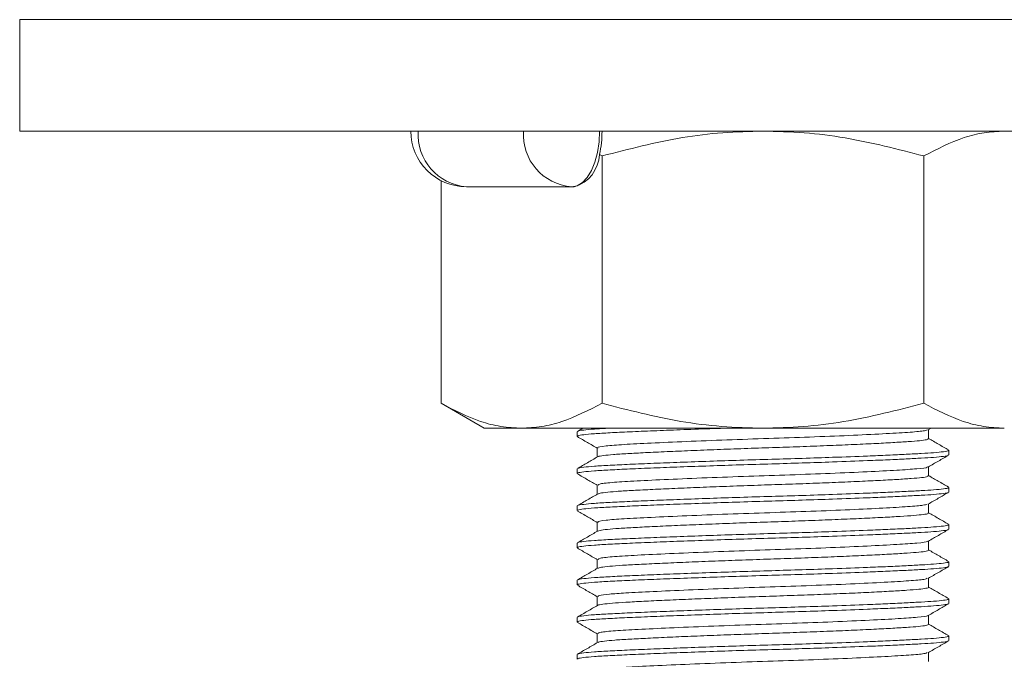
# Model space of a CAD drawing. Header units: millimetres. Extents: x 0 to 210, y 0 to 297.
# Tile 32 of 38: x 120 to 147, y 225 to 243. Entities that reach past the tile are written whole.
import ezdxf

# ---------------------------------------------------------------- set-up
doc = ezdxf.new("R2010")
doc.units = ezdxf.units.MM
doc.linetypes.add('HIDDEN', pattern=[1.905, 1.27, -0.635])
doc.layers.add('FORMAT', color=7, linetype='HIDDEN')

msp = doc.modelspace()

# ---------------------------------------------------------------- linework, layer by layer
at = {"color": 7, "linetype": 'Continuous', "lineweight": 15}
for p, q in [((120.494, 242.691), (120.494, 239.691)), ((120.494, 242.691), (160.494, 242.691)), ((120.494, 239.691), (160.494, 239.691)), ((136.164, 239.021), (136.094, 239.06)), ((136.164, 232.36), (136.164, 239.021)), ((144.824, 232.36), (144.824, 239.021)), ((131.834, 238.356), (131.834, 232.36)), ((135.348, 238.191), (132.518, 238.191)), ((135.414, 238.191), (135.348, 238.191)), ((131.834, 232.36), (132.994, 231.691)), ((140.493, 231.691), (133.998, 231.691))]:
    msp.add_line(p, q, dxfattribs=at)
at = {"color": 7, "linetype": 'Continuous', "lineweight": 15, "flags": 128}
for points in [[(136.098, 239.691), (136.083, 239.398), (136.041, 239.117), (135.971, 238.857), (135.878, 238.63), (135.764, 238.443), (135.635, 238.305), (135.494, 238.219), (135.348, 238.191)], [(133.998, 231.691), (133.607, 231.691), (133.309, 231.691), (133.108, 231.691), (133.007, 231.691), (132.994, 231.691)], [(146.989, 231.691), (146.51, 231.691), (145.949, 231.691), (145.315, 231.691), (144.615, 231.691), (143.86, 231.691), (143.059, 231.691), (142.223, 231.691), (141.364, 231.691), (140.493, 231.691)]]:
    msp.add_lwpolyline(points, dxfattribs=at)
at = {"color": 7, "linetype": 'Continuous', "lineweight": 15}
for centre, radius, start, end in [((132.518, 239.691), 1.5, 180, 270), ((132.626, 239.597), 1.41, 176.1887, 265.5981), ((135.456, 239.597), 1.41, 176.1887, 265.5981), ((133.348, 239.682), 2.816, 347.2501, 0.179), ((135.151, 239.097), 0.944, 286.1588, 357.7531)]:
    msp.add_arc(centre, radius, start, end, dxfattribs=at)
for points, knots in [([(140.494, 239.691), (140.133, 239.681), (139.408, 239.663), (137.951, 239.482), (136.881, 239.206), (136.164, 239.021)], [0, 0, 0, 0, 0.2465493, 0.49471, 1, 1, 1, 1]), ([(144.824, 239.021), (144.121, 239.203), (143.061, 239.477), (141.604, 239.662), (140.865, 239.681), (140.494, 239.691)], [0, 0, 0, 0, 0.495251, 0.746818, 1, 1, 1, 1]), ([(146.989, 239.691), (146.809, 239.681), (146.446, 239.663), (145.718, 239.482), (145.183, 239.206), (144.824, 239.021)], [0, 0, 0, 0, 0.246549, 0.49471, 1, 1, 1, 1]), ([(131.834, 232.36), (132.185, 232.178), (132.715, 231.904), (133.443, 231.719), (133.813, 231.7), (133.998, 231.691)], [0, 0, 0, 0, 0.495254, 0.74682, 1, 1, 1, 1]), ([(133.998, 231.691), (134.179, 231.7), (134.541, 231.718), (135.27, 231.899), (135.805, 232.175), (136.164, 232.36)], [0, 0, 0, 0, 0.246548, 0.494707, 1, 1, 1, 1]), ([(136.164, 232.36), (136.867, 232.178), (137.927, 231.904), (139.383, 231.719), (140.122, 231.7), (140.493, 231.691)], [0, 0, 0, 0, 0.4952538, 0.7468199, 1, 1, 1, 1]), ([(140.493, 231.691), (140.854, 231.7), (141.579, 231.718), (143.036, 231.899), (144.106, 232.175), (144.824, 232.36)], [0, 0, 0, 0, 0.246548, 0.494707, 1, 1, 1, 1]), ([(144.824, 232.36), (145.176, 232.178), (145.706, 231.904), (146.434, 231.719), (146.803, 231.7), (146.989, 231.691)], [0, 0, 0, 0, 0.495254, 0.74682, 1, 1, 1, 1])]:
    msp.add_open_spline(points, degree=3, knots=knots, dxfattribs=at)
at = {"layer": 'FORMAT', "linetype": 'Continuous', "lineweight": 15}
for p, q in [((135.494, 231.595), (135.494, 231.47)), ((135.651, 231.691), (135.5, 231.603)), ((144.944, 231.647), (145.019, 231.691)), ((144.953, 231.408), (144.953, 231.652)), ((136.035, 231.157), (136.035, 230.913)), ((145.494, 230.97), (145.494, 231.095)), ((135.494, 230.595), (135.494, 230.47)), ((144.953, 230.407), (144.953, 230.652)), ((136.035, 230.157), (136.035, 229.913)), ((145.494, 229.97), (145.494, 230.095)), ((135.494, 229.595), (135.494, 229.47)), ((144.953, 229.407), (144.953, 229.652)), ((136.035, 229.157), (136.035, 228.913)), ((145.494, 228.97), (145.494, 229.095)), ((144.953, 228.407), (144.953, 228.652)), ((135.494, 228.595), (135.494, 228.47)), ((136.035, 228.157), (136.035, 227.913)), ((145.494, 227.97), (145.494, 228.095)), ((135.494, 227.595), (135.494, 227.47)), ((144.953, 227.407), (144.953, 227.652)), ((136.035, 227.157), (136.035, 226.913)), ((145.494, 226.97), (145.494, 227.095)), ((135.494, 226.595), (135.494, 226.47)), ((144.953, 226.407), (144.953, 226.652)), ((136.035, 226.158), (136.035, 225.913)), ((145.494, 225.97), (145.494, 226.095)), ((135.494, 225.595), (135.494, 225.47)), ((144.953, 225.407), (144.953, 225.652))]:
    msp.add_line(p, q, dxfattribs=at)
at = {"layer": 'FORMAT', "linetype": 'Continuous', "lineweight": 0}
for points, knots in [([(135.511, 231.47), (135.509, 231.475), (135.503, 231.49), (135.651, 231.514), (135.939, 231.542), (136.359, 231.566), (136.899, 231.592), (137.536, 231.619), (138.264, 231.647), (138.933, 231.671), (139.368, 231.686), (139.522, 231.691)], [0, 0, 0, 0, 0.070299, 0.194834, 0.315878, 0.440435, 0.561456, 0.685988, 0.807009, 0.931539, 1, 1, 1, 1]), ([(135.514, 231.603), (135.514, 231.606), (135.513, 231.618), (135.655, 231.639), (135.928, 231.666), (136.219, 231.682), (136.363, 231.691)], [0, 0, 0, 0, 0.086045, 0.398307, 0.70182, 1, 1, 1, 1]), ([(144.918, 231.647), (144.893, 231.636), (144.838, 231.612), (144.417, 231.578), (143.742, 231.538), (142.833, 231.494), (141.775, 231.451), (140.646, 231.414), (139.505, 231.375), (138.413, 231.331), (137.466, 231.288), (136.719, 231.251), (136.236, 231.212), (136.013, 231.179), (136.055, 231.161), (136.064, 231.157)], [0, 0, 0, 0, 0.064702, 0.145631, 0.228259, 0.313134, 0.397434, 0.478577, 0.56089, 0.64568, 0.730142, 0.811561, 0.89354, 0.978223, 1, 1, 1, 1]), ([(144.952, 231.408), (144.941, 231.399), (144.918, 231.38), (144.727, 231.353), (144.422, 231.329), (144.006, 231.303), (143.486, 231.275), (142.887, 231.247), (142.213, 231.219), (141.497, 231.192), (140.746, 231.167), (139.994, 231.142), (139.25, 231.114), (138.548, 231.086), (137.895, 231.058), (137.321, 231.031), (136.834, 231.005), (136.451, 230.981), (136.19, 230.953), (136.059, 230.932), (136.057, 230.92), (136.056, 230.918)], [0, 0, 0, 0, 0.052934, 0.10852, 0.162536, 0.218118, 0.272126, 0.327701, 0.38172, 0.437306, 0.491323, 0.546906, 0.600915, 0.656489, 0.710507, 0.766092, 0.82011, 0.875695, 0.929704, 0.985278, 1, 1, 1, 1]), ([(135.515, 230.604), (135.515, 230.607), (135.514, 230.618), (135.654, 230.639), (135.938, 230.667), (136.359, 230.691), (136.899, 230.717), (137.536, 230.744), (138.264, 230.772), (139.048, 230.8), (139.88, 230.828), (140.723, 230.853), (141.566, 230.878), (142.445, 230.907), (143.221, 230.937), (143.871, 230.964), (144.359, 230.987), (144.772, 231.009), (145.12, 231.031), (145.369, 231.056), (145.495, 231.078), (145.481, 231.091), (145.477, 231.095)], [0, 0, 0, 0, 0.013191, 0.068662, 0.122578, 0.178059, 0.231965, 0.287435, 0.341341, 0.39681, 0.450726, 0.506207, 0.560114, 0.615585, 0.684456, 0.729889, 0.776243, 0.821676, 0.868031, 0.921937, 0.977405, 1, 1, 1, 1]), ([(135.511, 230.47), (135.509, 230.475), (135.503, 230.49), (135.651, 230.514), (135.939, 230.542), (136.359, 230.566), (136.899, 230.592), (137.536, 230.619), (138.264, 230.647), (139.048, 230.675), (139.88, 230.703), (140.723, 230.728), (141.566, 230.753), (142.445, 230.782), (143.221, 230.812), (143.871, 230.839), (144.359, 230.862), (144.772, 230.884), (145.12, 230.906), (145.369, 230.931), (145.495, 230.953), (145.481, 230.966), (145.477, 230.97)], [0, 0, 0, 0, 0.030756, 0.085239, 0.138196, 0.192689, 0.245636, 0.300118, 0.353065, 0.407546, 0.460503, 0.514996, 0.567944, 0.622427, 0.690073, 0.734697, 0.780226, 0.82485, 0.87038, 0.923326, 0.977807, 1, 1, 1, 1]), ([(144.916, 230.648), (144.918, 230.644), (144.932, 230.626), (144.664, 230.596), (144.127, 230.559), (143.327, 230.517), (142.335, 230.473), (141.235, 230.433), (140.094, 230.396), (138.967, 230.354), (137.932, 230.311), (137.077, 230.269), (136.455, 230.233), (136.084, 230.194), (136.07, 230.169), (136.063, 230.157)], [0, 0, 0, 0, 0.022331, 0.105012, 0.185826, 0.269819, 0.354719, 0.43769, 0.518373, 0.602157, 0.687091, 0.770335, 0.850949, 0.934503, 1, 1, 1, 1]), ([(144.94, 230.407), (144.938, 230.4), (144.934, 230.384), (144.778, 230.359), (144.503, 230.335), (144.107, 230.309), (143.613, 230.282), (143.026, 230.254), (142.372, 230.226), (141.659, 230.198), (140.919, 230.173), (140.161, 230.148), (139.418, 230.121), (138.7, 230.093), (138.039, 230.065), (137.442, 230.037), (136.937, 230.011), (136.527, 229.987), (136.24, 229.96), (136.081, 229.937), (136.067, 229.923), (136.062, 229.919)], [0, 0, 0, 0, 0.041358, 0.095533, 0.15128, 0.205442, 0.261175, 0.315338, 0.37107, 0.425246, 0.480993, 0.535156, 0.59089, 0.645052, 0.700784, 0.754959, 0.810706, 0.864871, 0.920608, 0.974771, 1, 1, 1, 1]), ([(135.515, 229.605), (135.515, 229.607), (135.516, 229.619), (135.655, 229.639), (135.938, 229.667), (136.359, 229.691), (136.899, 229.717), (137.536, 229.744), (138.264, 229.772), (139.048, 229.8), (139.88, 229.828), (140.723, 229.853), (141.566, 229.878), (142.445, 229.907), (143.221, 229.937), (143.871, 229.964), (144.359, 229.987), (144.772, 230.009), (145.12, 230.031), (145.369, 230.056), (145.495, 230.078), (145.481, 230.091), (145.477, 230.095)], [0, 0, 0, 0, 0.010843, 0.066445, 0.12049, 0.176103, 0.230137, 0.285739, 0.339773, 0.395374, 0.449419, 0.505031, 0.559067, 0.61467, 0.683705, 0.729246, 0.775711, 0.821252, 0.867717, 0.921751, 0.977351, 1, 1, 1, 1]), ([(135.511, 229.47), (135.509, 229.475), (135.503, 229.49), (135.651, 229.514), (135.939, 229.542), (136.359, 229.566), (136.899, 229.592), (137.536, 229.619), (138.264, 229.647), (139.048, 229.675), (139.88, 229.703), (140.723, 229.728), (141.566, 229.753), (142.445, 229.782), (143.221, 229.812), (143.871, 229.839), (144.359, 229.862), (144.772, 229.884), (145.12, 229.906), (145.369, 229.931), (145.495, 229.953), (145.481, 229.966), (145.477, 229.97)], [0, 0, 0, 0, 0.030756, 0.085239, 0.138196, 0.192689, 0.245636, 0.300118, 0.353065, 0.407546, 0.460503, 0.514996, 0.567944, 0.622427, 0.690073, 0.734697, 0.780226, 0.82485, 0.87038, 0.923326, 0.977807, 1, 1, 1, 1]), ([(144.911, 229.646), (144.887, 229.635), (144.833, 229.611), (144.419, 229.578), (143.754, 229.538), (142.857, 229.495), (141.808, 229.453), (140.678, 229.415), (139.527, 229.376), (138.425, 229.332), (137.468, 229.289), (136.72, 229.251), (136.238, 229.212), (136.016, 229.179), (136.056, 229.161), (136.065, 229.158)], [0, 0, 0, 0, 0.061522, 0.141967, 0.224073, 0.308432, 0.392297, 0.474519, 0.557734, 0.643529, 0.729022, 0.811425, 0.892921, 0.977093, 1, 1, 1, 1]), ([(144.937, 229.407), (144.94, 229.403), (144.948, 229.388), (144.824, 229.365), (144.575, 229.34), (144.207, 229.315), (143.731, 229.288), (143.168, 229.26), (142.523, 229.232), (141.826, 229.204), (141.085, 229.178), (140.334, 229.154), (139.581, 229.127), (138.86, 229.099), (138.18, 229.071), (137.571, 229.043), (137.04, 229.016), (136.611, 228.992), (136.293, 228.966), (136.097, 228.94), (136.066, 228.924), (136.053, 228.917)], [0, 0, 0, 0, 0.027781, 0.083266, 0.137189, 0.192675, 0.246588, 0.302063, 0.355984, 0.411467, 0.46539, 0.520878, 0.574791, 0.630267, 0.684185, 0.739667, 0.793591, 0.84908, 0.902993, 0.958469, 1, 1, 1, 1]), ([(135.511, 228.47), (135.509, 228.475), (135.503, 228.49), (135.651, 228.514), (135.939, 228.542), (136.359, 228.566), (136.899, 228.592), (137.536, 228.619), (138.264, 228.647), (139.048, 228.675), (139.88, 228.703), (140.723, 228.728), (141.566, 228.753), (142.445, 228.782), (143.221, 228.812), (143.871, 228.839), (144.359, 228.862), (144.772, 228.884), (145.12, 228.906), (145.369, 228.931), (145.495, 228.953), (145.481, 228.966), (145.477, 228.97)], [0, 0, 0, 0, 0.030756, 0.085239, 0.138196, 0.192689, 0.245636, 0.300118, 0.353065, 0.407546, 0.460503, 0.514996, 0.567944, 0.622427, 0.690073, 0.734697, 0.780226, 0.82485, 0.87038, 0.923326, 0.977807, 1, 1, 1, 1]), ([(135.514, 228.603), (135.514, 228.606), (135.513, 228.618), (135.654, 228.639), (135.938, 228.667), (136.359, 228.691), (136.899, 228.717), (137.536, 228.744), (138.264, 228.772), (139.048, 228.8), (139.88, 228.828), (140.723, 228.853), (141.566, 228.878), (142.445, 228.907), (143.221, 228.937), (143.871, 228.964), (144.359, 228.987), (144.772, 229.009), (145.12, 229.031), (145.369, 229.056), (145.495, 229.078), (145.481, 229.091), (145.477, 229.095)], [0, 0, 0, 0, 0.015561, 0.070899, 0.124686, 0.180033, 0.23381, 0.289146, 0.342923, 0.398258, 0.452045, 0.507392, 0.56117, 0.616508, 0.685214, 0.730538, 0.776781, 0.822104, 0.868348, 0.922124, 0.977459, 1, 1, 1, 1]), ([(144.939, 228.407), (144.943, 228.405), (144.96, 228.393), (144.861, 228.371), (144.645, 228.345), (144.298, 228.321), (143.849, 228.294), (143.3, 228.266), (142.676, 228.238), (141.985, 228.21), (141.257, 228.184), (140.501, 228.159), (139.752, 228.133), (139.017, 228.105), (138.331, 228.077), (137.7, 228.049), (137.154, 228.022), (136.697, 227.998), (136.355, 227.972), (136.123, 227.945), (136.073, 227.927), (136.048, 227.918)], [0, 0, 0, 0, 0.016577, 0.070627, 0.126246, 0.180288, 0.235897, 0.289935, 0.34554, 0.399591, 0.455209, 0.509252, 0.564864, 0.618902, 0.674507, 0.728557, 0.784174, 0.838219, 0.893832, 0.947871, 1, 1, 1, 1]), ([(144.917, 228.648), (144.92, 228.644), (144.935, 228.626), (144.669, 228.597), (144.131, 228.56), (143.328, 228.517), (142.341, 228.474), (141.252, 228.433), (140.123, 228.397), (139, 228.355), (137.959, 228.312), (137.091, 228.27), (136.46, 228.233), (136.084, 228.194), (136.069, 228.169), (136.062, 228.157)], [0, 0, 0, 0, 0.020167, 0.10357, 0.185032, 0.269705, 0.353775, 0.43597, 0.51583, 0.598716, 0.684344, 0.768332, 0.849603, 0.933811, 1, 1, 1, 1]), ([(135.511, 227.47), (135.509, 227.475), (135.503, 227.49), (135.651, 227.514), (135.939, 227.542), (136.359, 227.566), (136.899, 227.592), (137.536, 227.619), (138.264, 227.647), (139.048, 227.675), (139.88, 227.703), (140.723, 227.728), (141.566, 227.753), (142.445, 227.782), (143.221, 227.812), (143.871, 227.839), (144.359, 227.862), (144.772, 227.884), (145.12, 227.906), (145.369, 227.931), (145.495, 227.953), (145.481, 227.966), (145.477, 227.97)], [0, 0, 0, 0, 0.030756, 0.085239, 0.138196, 0.192689, 0.245636, 0.300118, 0.353065, 0.407546, 0.460503, 0.514996, 0.567944, 0.622427, 0.690073, 0.734697, 0.780226, 0.82485, 0.87038, 0.923326, 0.977807, 1, 1, 1, 1]), ([(135.515, 227.605), (135.515, 227.607), (135.515, 227.618), (135.654, 227.639), (135.938, 227.667), (136.359, 227.691), (136.899, 227.717), (137.536, 227.744), (138.264, 227.772), (139.048, 227.8), (139.88, 227.828), (140.723, 227.853), (141.566, 227.878), (142.445, 227.907), (143.221, 227.937), (143.871, 227.964), (144.359, 227.987), (144.772, 228.009), (145.12, 228.031), (145.369, 228.056), (145.495, 228.078), (145.481, 228.091), (145.477, 228.095)], [0, 0, 0, 0, 0.012581, 0.068086, 0.122036, 0.17755, 0.23149, 0.286994, 0.340933, 0.396436, 0.450386, 0.505901, 0.559842, 0.615347, 0.684261, 0.729722, 0.776105, 0.821566, 0.867949, 0.921888, 0.977391, 1, 1, 1, 1]), ([(144.915, 227.648), (144.896, 227.638), (144.852, 227.614), (144.452, 227.58), (143.787, 227.54), (142.88, 227.496), (141.819, 227.453), (140.689, 227.416), (139.552, 227.376), (138.467, 227.334), (137.518, 227.291), (136.806, 227.255), (136.333, 227.221), (136.069, 227.188), (136.059, 227.167), (136.054, 227.157)], [0, 0, 0, 0, 0.0594235, 0.1411142, 0.2241322, 0.3095803, 0.3945817, 0.4764296, 0.5577402, 0.6415847, 0.7252515, 0.8060629, 0.8744344, 0.9451439, 1, 1, 1, 1]), ([(144.949, 227.407), (144.95, 227.407), (144.971, 227.397), (144.893, 227.378), (144.705, 227.351), (144.386, 227.327), (143.957, 227.3), (143.433, 227.273), (142.821, 227.244), (142.148, 227.217), (141.421, 227.189), (140.675, 227.165), (139.917, 227.139), (139.182, 227.112), (138.478, 227.084), (137.838, 227.056), (137.267, 227.028), (136.793, 227.003), (136.418, 226.978), (136.174, 226.951), (136.053, 226.931), (136.054, 226.92), (136.054, 226.919)], [0, 0, 0, 0, 0.003479, 0.059202, 0.113361, 0.169092, 0.223239, 0.278957, 0.333108, 0.388829, 0.442989, 0.49872, 0.552867, 0.608585, 0.662734, 0.718452, 0.772612, 0.828344, 0.88249, 0.938208, 0.992354, 1, 1, 1, 1]), ([(135.515, 226.605), (135.515, 226.607), (135.515, 226.619), (135.655, 226.639), (135.938, 226.667), (136.359, 226.691), (136.899, 226.717), (137.536, 226.744), (138.264, 226.772), (139.048, 226.8), (139.88, 226.828), (140.723, 226.853), (141.566, 226.878), (142.445, 226.907), (143.221, 226.937), (143.871, 226.964), (144.359, 226.987), (144.772, 227.009), (145.12, 227.031), (145.369, 227.056), (145.495, 227.078), (145.481, 227.091), (145.477, 227.095)], [0, 0, 0, 0, 0.011114, 0.066702, 0.120732, 0.176329, 0.230349, 0.285935, 0.339954, 0.39554, 0.44957, 0.505167, 0.559188, 0.614776, 0.683792, 0.72932, 0.775772, 0.821301, 0.867753, 0.921772, 0.977358, 1, 1, 1, 1]), ([(135.511, 226.47), (135.509, 226.475), (135.503, 226.49), (135.651, 226.514), (135.939, 226.542), (136.359, 226.566), (136.899, 226.592), (137.536, 226.619), (138.264, 226.647), (139.048, 226.675), (139.88, 226.703), (140.723, 226.728), (141.566, 226.753), (142.445, 226.782), (143.221, 226.812), (143.871, 226.839), (144.359, 226.862), (144.772, 226.884), (145.12, 226.906), (145.369, 226.931), (145.495, 226.953), (145.481, 226.966), (145.477, 226.97)], [0, 0, 0, 0, 0.030756, 0.085239, 0.138196, 0.192689, 0.245636, 0.300118, 0.353065, 0.407546, 0.460503, 0.514996, 0.567944, 0.622427, 0.690073, 0.734697, 0.780226, 0.82485, 0.87038, 0.923326, 0.977807, 1, 1, 1, 1]), ([(144.92, 226.645), (144.922, 226.643), (144.935, 226.627), (144.682, 226.598), (144.168, 226.562), (143.385, 226.52), (142.403, 226.476), (141.298, 226.435), (140.147, 226.398), (139.01, 226.356), (137.968, 226.312), (137.109, 226.271), (136.481, 226.235), (136.095, 226.196), (136.068, 226.17), (136.055, 226.157)], [0, 0, 0, 0, 0.013992, 0.096421, 0.176732, 0.260153, 0.346185, 0.430427, 0.512121, 0.596881, 0.682928, 0.765868, 0.846059, 0.929042, 1, 1, 1, 1]), ([(144.945, 226.407), (144.939, 226.4), (144.927, 226.382), (144.757, 226.357), (144.468, 226.332), (144.065, 226.307), (143.557, 226.279), (142.968, 226.251), (142.302, 226.223), (141.591, 226.196), (140.842, 226.17), (140.09, 226.145), (139.343, 226.118), (138.635, 226.09), (137.974, 226.062), (137.39, 226.034), (136.89, 226.008), (136.494, 225.984), (136.216, 225.957), (136.068, 225.934), (136.06, 225.921), (136.057, 225.917)], [0, 0, 0, 0, 0.0454447, 0.1009224, 0.1548332, 0.2103078, 0.2642112, 0.3196772, 0.3735903, 0.4290668, 0.4829791, 0.5384553, 0.5923586, 0.6478247, 0.7017364, 0.7572115, 0.811125, 0.8666026, 0.920506, 0.9759722, 1, 1, 1, 1]), ([(135.514, 225.603), (135.514, 225.606), (135.513, 225.618), (135.654, 225.639), (135.938, 225.667), (136.359, 225.691), (136.899, 225.717), (137.536, 225.744), (138.264, 225.772), (139.048, 225.8), (139.88, 225.828), (140.723, 225.853), (141.566, 225.878), (142.445, 225.907), (143.221, 225.937), (143.871, 225.964), (144.359, 225.987), (144.772, 226.009), (145.12, 226.031), (145.369, 226.056), (145.495, 226.078), (145.481, 226.091), (145.477, 226.095)], [0, 0, 0, 0, 0.015789, 0.071114, 0.124888, 0.180223, 0.233987, 0.28931, 0.343075, 0.398397, 0.452172, 0.507506, 0.561272, 0.616597, 0.685287, 0.7306, 0.776832, 0.822146, 0.868378, 0.922142, 0.977465, 1, 1, 1, 1]), ([(135.511, 225.47), (135.509, 225.475), (135.503, 225.49), (135.651, 225.514), (135.939, 225.542), (136.359, 225.566), (136.899, 225.592), (137.536, 225.619), (138.264, 225.647), (139.048, 225.675), (139.88, 225.703), (140.723, 225.728), (141.566, 225.753), (142.445, 225.782), (143.221, 225.812), (143.871, 225.839), (144.359, 225.862), (144.772, 225.884), (145.12, 225.906), (145.369, 225.931), (145.495, 225.953), (145.481, 225.966), (145.477, 225.97)], [0, 0, 0, 0, 0.030756, 0.085239, 0.138196, 0.192689, 0.245636, 0.300118, 0.353065, 0.407546, 0.460503, 0.514996, 0.567944, 0.622427, 0.690073, 0.734697, 0.780226, 0.82485, 0.87038, 0.923326, 0.977807, 1, 1, 1, 1]), ([(144.913, 225.648), (144.896, 225.638), (144.854, 225.614), (144.456, 225.58), (143.803, 225.541), (142.918, 225.498), (141.881, 225.455), (140.761, 225.418), (139.616, 225.379), (138.507, 225.335), (137.536, 225.292), (136.766, 225.253), (136.262, 225.215), (136.023, 225.181), (136.059, 225.162), (136.069, 225.157)], [0, 0, 0, 0, 0.0594623, 0.141125, 0.2225885, 0.3064531, 0.3899977, 0.4705747, 0.5530512, 0.6383038, 0.7234877, 0.8057714, 0.8880259, 0.9716768, 1, 1, 1, 1])]:
    msp.add_open_spline(points, degree=3, knots=knots, dxfattribs=at)
at = {"layer": 'FORMAT', "linetype": 'Continuous', "lineweight": 15}
for points, knots in [([(135.5, 231.462), (135.59, 231.41), (135.769, 231.306), (135.947, 231.203), (136.035, 231.152)], [0, 0, 0, 0, 0.5064558, 1, 1, 1, 1]), ([(145.488, 231.103), (145.398, 231.155), (145.219, 231.258), (145.041, 231.362), (144.953, 231.413)], [0, 0, 0, 0, 0.506141, 1, 1, 1, 1]), ([(136.044, 230.918), (135.953, 230.865), (135.773, 230.761), (135.592, 230.656), (135.502, 230.604)], [0, 0, 0, 0, 0.49997, 1, 1, 1, 1]), ([(144.945, 230.648), (145.036, 230.7), (145.216, 230.805), (145.397, 230.909), (145.487, 230.961)], [0, 0, 0, 0, 0.499957, 1, 1, 1, 1]), ([(135.503, 230.46), (135.593, 230.408), (135.771, 230.305), (135.948, 230.202), (136.035, 230.152)], [0, 0, 0, 0, 0.509423, 1, 1, 1, 1]), ([(145.484, 230.106), (145.394, 230.158), (145.216, 230.26), (145.039, 230.363), (144.953, 230.413)], [0, 0, 0, 0, 0.510355, 1, 1, 1, 1]), ([(136.046, 229.919), (135.956, 229.867), (135.775, 229.762), (135.594, 229.658), (135.504, 229.605)], [0, 0, 0, 0, 0.499957, 1, 1, 1, 1]), ([(144.941, 229.645), (145.031, 229.698), (145.212, 229.802), (145.393, 229.907), (145.483, 229.959)], [0, 0, 0, 0, 0.499958, 1, 1, 1, 1]), ([(135.504, 229.459), (135.595, 229.407), (135.772, 229.305), (135.949, 229.202), (136.035, 229.152)], [0, 0, 0, 0, 0.51041, 1, 1, 1, 1]), ([(145.486, 229.104), (145.396, 229.157), (145.218, 229.259), (145.04, 229.362), (144.953, 229.413)], [0, 0, 0, 0, 0.508532, 1, 1, 1, 1]), ([(136.042, 228.917), (135.952, 228.864), (135.771, 228.76), (135.59, 228.655), (135.5, 228.603)], [0, 0, 0, 0, 0.499958, 1, 1, 1, 1]), ([(144.945, 228.648), (145.035, 228.7), (145.216, 228.804), (145.396, 228.909), (145.487, 228.961)], [0, 0, 0, 0, 0.499969, 1, 1, 1, 1]), ([(135.5, 228.462), (135.59, 228.41), (135.769, 228.306), (135.947, 228.203), (136.035, 228.152)], [0, 0, 0, 0, 0.506428, 1, 1, 1, 1]), ([(145.488, 228.103), (145.398, 228.155), (145.219, 228.258), (145.041, 228.362), (144.953, 228.413)], [0, 0, 0, 0, 0.506276, 1, 1, 1, 1]), ([(136.044, 227.918), (135.954, 227.866), (135.773, 227.761), (135.593, 227.657), (135.502, 227.605)], [0, 0, 0, 0, 0.499969, 1, 1, 1, 1]), ([(144.945, 227.648), (145.035, 227.7), (145.216, 227.804), (145.397, 227.909), (145.487, 227.961)], [0, 0, 0, 0, 0.499956, 1, 1, 1, 1]), ([(135.503, 227.46), (135.594, 227.408), (135.771, 227.305), (135.948, 227.202), (136.035, 227.152)], [0, 0, 0, 0, 0.50988, 1, 1, 1, 1]), ([(145.484, 227.106), (145.393, 227.158), (145.216, 227.26), (145.039, 227.363), (144.953, 227.413)], [0, 0, 0, 0, 0.510547, 1, 1, 1, 1]), ([(136.046, 226.919), (135.956, 226.867), (135.775, 226.762), (135.594, 226.658), (135.504, 226.605)], [0, 0, 0, 0, 0.4999564, 1, 1, 1, 1]), ([(144.941, 226.645), (145.031, 226.698), (145.212, 226.802), (145.393, 226.907), (145.483, 226.959)], [0, 0, 0, 0, 0.49996, 1, 1, 1, 1]), ([(135.504, 226.46), (135.594, 226.407), (135.771, 226.305), (135.948, 226.202), (136.035, 226.152)], [0, 0, 0, 0, 0.509985, 1, 1, 1, 1]), ([(145.487, 226.104), (145.396, 226.156), (145.218, 226.259), (145.04, 226.362), (144.953, 226.413)], [0, 0, 0, 0, 0.508107, 1, 1, 1, 1]), ([(136.042, 225.917), (135.952, 225.864), (135.771, 225.76), (135.59, 225.655), (135.5, 225.603)], [0, 0, 0, 0, 0.499959, 1, 1, 1, 1]), ([(144.945, 225.648), (145.035, 225.7), (145.216, 225.805), (145.397, 225.909), (145.487, 225.961)], [0, 0, 0, 0, 0.499968, 1, 1, 1, 1])]:
    msp.add_open_spline(points, degree=3, knots=knots, dxfattribs=at)

doc.saveas('drawing.dxf')
